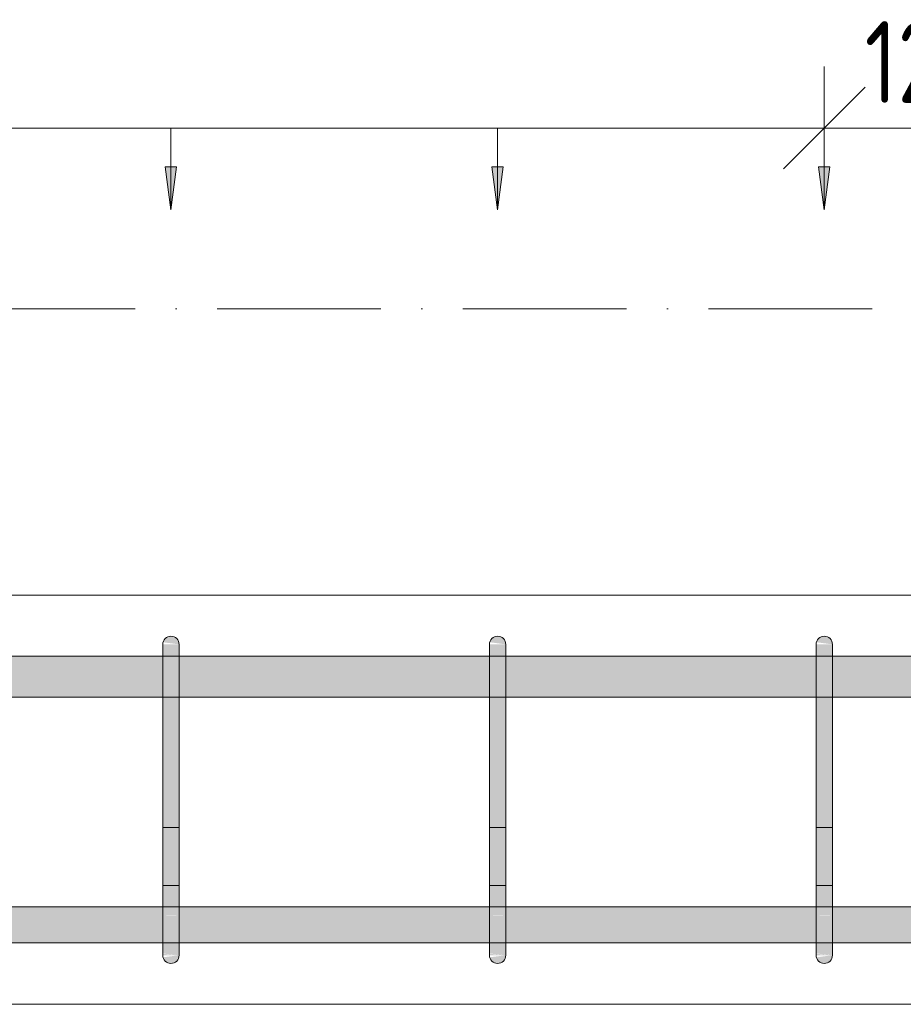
# Model space of a CAD drawing. Header units: millimetres. Extents: x -25607 to 9385, y 1894 to 10168.
# Tile 118 of 181: x 1720 to 2260, y 8670 to 9272. Entities that reach past the tile are written whole.
import ezdxf

# ---------------------------------------------------------------- set-up
doc = ezdxf.new("R2010")
doc.units = ezdxf.units.MM
doc.linetypes.add('Čerchovaná', pattern=[150, 100, -25, 0, -25])
for name, color, linetype, lineweight in [('A-ANNO-DIMS', 211, 'Continuous', 5), ('A-ANNO-DIMS-25', 211, 'Continuous', 5), ('A-FLOR-LEVL', 51, 'Continuous', 5), ('S-BEAM', 12, 'Continuous', 9), ('S-RBAR', 171, 'Continuous', 5)]:
    doc.layers.add(name, color=color, linetype=linetype, lineweight=lineweight)
doc.styles.add('Arial_1', font='arial.ttf', dxfattribs={"height": 62.5})
doc.styles.add('ISOCPEUR_2', font='isocpeur.ttf', dxfattribs={"width": 0.8, "height": 50})
doc.dimstyles.new('Vnitřní', dxfattribs={"dimscale": 304.8, "dimtxt": 49.799059, "dimasz": 0.164042, "dimexe": 0.123031, "dimexo": 0.0625, "dimgap": 0, "dimtad": 1, "dimdec": 0, "dimzin": 0, "dimdsep": 46, "dimtxsty": 'ISOCPEUR_2', "dimblk1": 'OBLIQUE', "dimblk2": 'OBLIQUE', "dimsah": 1, "dimcen": 0.09, "dimdle": 0.123031, "dimazin": 0, "dimtfac": 1, "dimtdec": 4, "dimtix": 1, "dimtmove": 0, "dimatfit": 3, "dimfxl": 0.123031, "dimfxlon": 1, "dimtvp": 1, "dimtolj": 1, "dimtzin": 0, "dimarcsym": 2})
doc.dimstyles.new('Výztuž_kusy__řezy__1', dxfattribs={"dimscale": 304.8, "dimtxt": 0.18, "dimasz": 0, "dimexe": 0, "dimexo": 0.0625, "dimgap": 0.082021, "dimtad": 1, "dimdec": 0, "dimzin": 0, "dimdsep": 46, "dimtxsty": 'Arial_1', "dimblk1": 'NONE', "dimblk2": 'NONE', "dimsah": 1, "dimcen": 0.09, "dimazin": 0, "dimtfac": 1, "dimtdec": 4, "dimtix": 1, "dimtmove": 0, "dimatfit": 3, "dimfxl": 0.164042, "dimfxlon": 1, "dimtvp": 1, "dimtfill": 1, "dimtolj": 1, "dimtzin": 0, "dimarcsym": 2})

# ---------------------------------------------------------------- blocks, each defined once
blk = doc.blocks.new('DIMBLOCK382-V5')
at = {"layer": 'A-ANNO-DIMS-25'}
for points in [[(1613.25, 9155.58), (1616.71, 9181.87), (1609.79, 9181.87)], [(1812.85, 9155.58), (1816.31, 9181.87), (1809.39, 9181.87)]]:
    blk.add_hatch(color=256, dxfattribs=at).paths.add_polyline_path(points)
for p, q in [((1613.25, 9205.58), (1812.85, 9205.58)), ((1613.25, 9205.58), (1613.25, 9205.58)), ((1613.25, 9205.58), (1613.25, 9155.58)), ((1812.85, 9205.58), (1812.85, 9205.58)), ((1812.85, 9205.58), (1812.85, 9155.58)), ((1616.71, 9181.87), (1609.79, 9181.87)), ((1609.79, 9181.87), (1613.25, 9155.58)), ((1613.25, 9155.58), (1616.71, 9181.87)), ((1816.31, 9181.87), (1809.39, 9181.87)), ((1809.39, 9181.87), (1812.85, 9155.58)), ((1812.85, 9155.58), (1816.31, 9181.87))]:
    blk.add_line(p, q, dxfattribs=at)
blk = doc.blocks.new('_None')
blk = doc.blocks.new('DIMBLOCK383-V5')
at = {"layer": 'A-ANNO-DIMS-25'}
for points in [[(1812.85, 9155.58), (1816.31, 9181.87), (1809.39, 9181.87)], [(2012.45, 9155.58), (2015.91, 9181.87), (2008.99, 9181.87)]]:
    blk.add_hatch(color=256, dxfattribs=at).paths.add_polyline_path(points)
for p, q in [((1812.85, 9205.58), (2012.45, 9205.58)), ((1812.85, 9205.58), (1812.85, 9205.58)), ((1812.85, 9205.58), (1812.85, 9155.58)), ((2012.45, 9205.58), (2012.45, 9205.58)), ((2012.45, 9205.58), (2012.45, 9155.58)), ((1816.31, 9181.87), (1809.39, 9181.87)), ((1809.39, 9181.87), (1812.85, 9155.58)), ((1812.85, 9155.58), (1816.31, 9181.87)), ((2015.91, 9181.87), (2008.99, 9181.87)), ((2008.99, 9181.87), (2012.45, 9155.58)), ((2012.45, 9155.58), (2015.91, 9181.87))]:
    blk.add_line(p, q, dxfattribs=at)
blk = doc.blocks.new('DIMBLOCK384-V5')
at = {"layer": 'A-ANNO-DIMS-25'}
for points in [[(2012.45, 9155.58), (2015.91, 9181.87), (2008.99, 9181.87)], [(2212.05, 9155.58), (2215.51, 9181.87), (2208.59, 9181.87)]]:
    blk.add_hatch(color=256, dxfattribs=at).paths.add_polyline_path(points)
for p, q in [((2012.45, 9205.58), (2212.05, 9205.58)), ((2012.45, 9205.58), (2012.45, 9205.58)), ((2012.45, 9205.58), (2012.45, 9155.58)), ((2212.05, 9205.58), (2212.05, 9205.58)), ((2212.05, 9205.58), (2212.05, 9155.58)), ((2015.91, 9181.87), (2008.99, 9181.87)), ((2008.99, 9181.87), (2012.45, 9155.58)), ((2012.45, 9155.58), (2015.91, 9181.87)), ((2215.51, 9181.87), (2208.59, 9181.87)), ((2208.59, 9181.87), (2212.05, 9155.58)), ((2212.05, 9155.58), (2215.51, 9181.87))]:
    blk.add_line(p, q, dxfattribs=at)
blk = doc.blocks.new('DIMBLOCK385-V5')
at = {"layer": 'A-ANNO-DIMS-25'}
for points in [[(-183.17, 9155.58), (-179.71, 9181.87), (-186.63, 9181.87)], [(16.43, 9155.58), (19.9, 9181.87), (12.97, 9181.87)], [(216.04, 9155.58), (219.5, 9181.87), (212.57, 9181.87)], [(415.64, 9155.58), (419.1, 9181.87), (412.18, 9181.87)], [(615.24, 9155.58), (618.7, 9181.87), (611.78, 9181.87)], [(814.84, 9155.58), (818.3, 9181.87), (811.38, 9181.87)], [(1014.44, 9155.58), (1017.9, 9181.87), (1010.98, 9181.87)], [(1214.04, 9155.58), (1217.5, 9181.87), (1210.58, 9181.87)], [(1413.65, 9155.58), (1417.11, 9181.87), (1410.18, 9181.87)], [(1613.25, 9155.58), (1616.71, 9181.87), (1609.79, 9181.87)], [(1812.85, 9155.58), (1816.31, 9181.87), (1809.39, 9181.87)], [(2012.45, 9155.58), (2015.91, 9181.87), (2008.99, 9181.87)], [(2212.05, 9155.58), (2215.51, 9181.87), (2208.59, 9181.87)]]:
    blk.add_hatch(color=256, dxfattribs=at).paths.add_polyline_path(points)
for p, q in [((-183.17, 9205.58), (2212.05, 9205.58)), ((-183.17, 9205.58), (16.43, 9205.58)), ((-183.17, 9205.58), (-183.17, 9205.58)), ((-183.17, 9205.58), (-183.17, 9155.58)), ((16.43, 9205.58), (216.04, 9205.58)), ((16.43, 9205.58), (16.43, 9205.58)), ((16.43, 9205.58), (16.43, 9155.58)), ((216.04, 9205.58), (415.64, 9205.58)), ((216.04, 9205.58), (216.04, 9205.58)), ((216.04, 9205.58), (216.04, 9155.58)), ((415.64, 9205.58), (615.24, 9205.58)), ((415.64, 9205.58), (415.64, 9205.58)), ((415.64, 9205.58), (415.64, 9155.58)), ((615.24, 9205.58), (814.84, 9205.58)), ((615.24, 9205.58), (615.24, 9205.58)), ((615.24, 9205.58), (615.24, 9155.58)), ((814.84, 9205.58), (1014.44, 9205.58)), ((814.84, 9205.58), (814.84, 9205.58)), ((814.84, 9205.58), (814.84, 9155.58)), ((1014.44, 9205.58), (1214.04, 9205.58)), ((1014.44, 9205.58), (1014.44, 9205.58)), ((1014.44, 9205.58), (1014.44, 9155.58)), ((1214.04, 9205.58), (1413.65, 9205.58)), ((1214.04, 9205.58), (1214.04, 9205.58)), ((1214.04, 9205.58), (1214.04, 9155.58)), ((1413.65, 9205.58), (1613.25, 9205.58)), ((1413.65, 9205.58), (1413.65, 9205.58)), ((1413.65, 9205.58), (1413.65, 9155.58)), ((1613.25, 9205.58), (1812.85, 9205.58)), ((1613.25, 9205.58), (1613.25, 9205.58)), ((1613.25, 9205.58), (1613.25, 9155.58)), ((1812.85, 9205.58), (2012.45, 9205.58)), ((1812.85, 9205.58), (1812.85, 9205.58)), ((1812.85, 9205.58), (1812.85, 9155.58)), ((2012.45, 9205.58), (2212.05, 9205.58)), ((2012.45, 9205.58), (2012.45, 9205.58)), ((2012.45, 9205.58), (2012.45, 9155.58)), ((2212.05, 9205.58), (2212.05, 9205.58)), ((2212.05, 9205.58), (2212.05, 9155.58)), ((-179.71, 9181.87), (-186.63, 9181.87)), ((-186.63, 9181.87), (-183.17, 9155.58)), ((-183.17, 9155.58), (-179.71, 9181.87)), ((19.9, 9181.87), (12.97, 9181.87)), ((12.97, 9181.87), (16.43, 9155.58)), ((16.43, 9155.58), (19.9, 9181.87)), ((219.5, 9181.87), (212.57, 9181.87)), ((212.57, 9181.87), (216.04, 9155.58)), ((216.04, 9155.58), (219.5, 9181.87)), ((419.1, 9181.87), (412.18, 9181.87)), ((412.18, 9181.87), (415.64, 9155.58)), ((415.64, 9155.58), (419.1, 9181.87)), ((618.7, 9181.87), (611.78, 9181.87)), ((611.78, 9181.87), (615.24, 9155.58)), ((615.24, 9155.58), (618.7, 9181.87)), ((818.3, 9181.87), (811.38, 9181.87)), ((811.38, 9181.87), (814.84, 9155.58)), ((814.84, 9155.58), (818.3, 9181.87)), ((1017.9, 9181.87), (1010.98, 9181.87)), ((1010.98, 9181.87), (1014.44, 9155.58)), ((1014.44, 9155.58), (1017.9, 9181.87)), ((1217.5, 9181.87), (1210.58, 9181.87)), ((1210.58, 9181.87), (1214.04, 9155.58)), ((1214.04, 9155.58), (1217.5, 9181.87)), ((1417.11, 9181.87), (1410.18, 9181.87)), ((1410.18, 9181.87), (1413.65, 9155.58)), ((1413.65, 9155.58), (1417.11, 9181.87)), ((1616.71, 9181.87), (1609.79, 9181.87)), ((1609.79, 9181.87), (1613.25, 9155.58)), ((1613.25, 9155.58), (1616.71, 9181.87)), ((1816.31, 9181.87), (1809.39, 9181.87)), ((1809.39, 9181.87), (1812.85, 9155.58)), ((1812.85, 9155.58), (1816.31, 9181.87)), ((2015.91, 9181.87), (2008.99, 9181.87)), ((2008.99, 9181.87), (2012.45, 9155.58)), ((2012.45, 9155.58), (2015.91, 9181.87)), ((2215.51, 9181.87), (2208.59, 9181.87)), ((2208.59, 9181.87), (2212.05, 9155.58)), ((2212.05, 9155.58), (2215.51, 9181.87))]:
    blk.add_line(p, q, dxfattribs=at)
blk = doc.blocks.new('DIMBLOCK689-V5')
at = {"layer": 'A-ANNO-DIMS-25'}
for p, q in [((2212.05, 9205.58), (2212.05, 9243.08)), ((2337.05, 9205.58), (2337.05, 9243.08)), ((2212.05, 9205.58), (2237.05, 9230.58)), ((2337.05, 9205.58), (2362.05, 9230.58)), ((2174.55, 9205.58), (2374.55, 9205.58)), ((2212.05, 9205.58), (2187.05, 9180.58)), ((2212.05, 9205.58), (2212.05, 9168.08)), ((2337.05, 9205.58), (2312.05, 9180.58)), ((2337.05, 9205.58), (2337.05, 9168.08))]:
    blk.add_line(p, q, dxfattribs=at)
at = {"layer": 'A-ANNO-DIMS-25', "color": 0, "insert": (2236.72, 9270.9), "char_height": 50, "width": 90.7875, "attachment_point": 1, "line_spacing_factor": 1.149209, "style": 'ISOCPEUR_2'}
blk.add_mtext('125', dxfattribs=at)
blk = doc.blocks.new('_Oblique')
at = {"color": 0, "linetype": 'ByBlock', "lineweight": -2}
blk.add_line((-0.5, -0.5), (0.5, 0.5), dxfattribs=at)

msp = doc.modelspace()

# ---------------------------------------------------------------- hatches: boundary and pattern name
at = {"layer": 'S-RBAR'}
for points in [[(1817.85, 8890), (1817.68, 8891.29), (1817.18, 8892.5), (1816.38, 8893.54), (1815.35, 8894.33), (1814.14, 8894.83), (1812.85, 8895), (1811.55, 8894.83), (1810.35, 8894.33), (1809.31, 8893.54), (1808.52, 8892.5), (1808.02, 8891.29), (1817.68, 8890.02)], [(2017.45, 8890), (2017.28, 8891.29), (2016.78, 8892.5), (2015.99, 8893.54), (2014.95, 8894.33), (2013.74, 8894.83), (2012.45, 8895), (2011.16, 8894.83), (2009.95, 8894.33), (2008.91, 8893.54), (2008.12, 8892.5), (2007.62, 8891.29), (2017.28, 8890.02)], [(2217.05, 8890), (2216.88, 8891.29), (2216.38, 8892.5), (2215.59, 8893.54), (2214.55, 8894.33), (2213.35, 8894.83), (2212.05, 8895), (2210.76, 8894.83), (2209.55, 8894.33), (2208.52, 8893.54), (2207.72, 8892.5), (2207.22, 8891.29), (2216.88, 8890.02)], [(1817.85, 8865), (1817.85, 8890), (1807.85, 8890), (1807.85, 8865)], [(2017.45, 8865), (2017.45, 8890), (2007.45, 8890), (2007.45, 8865)], [(2217.05, 8865), (2217.05, 8890), (2207.05, 8890), (2207.05, 8865)], [(1811.55, 8725), (1817.85, 8725), (1817.85, 8865), (1807.85, 8865), (1807.85, 8725)], [(2017.45, 8725), (2017.45, 8865), (2007.45, 8865), (2007.45, 8725)], [(2217.05, 8725), (2217.05, 8865), (2207.05, 8865), (2207.05, 8725)], [(1812.85, 8695), (1814.14, 8695.17), (1815.35, 8695.67), (1816.38, 8696.46), (1817.18, 8697.5), (1817.68, 8698.71), (1817.68, 8699.98), (1808.02, 8698.71), (1808.52, 8697.5), (1809.31, 8696.46), (1810.35, 8695.67), (1811.55, 8695.17)], [(2012.45, 8695), (2013.74, 8695.17), (2014.95, 8695.67), (2015.99, 8696.46), (2016.78, 8697.5), (2017.28, 8698.71), (2017.28, 8699.98), (2007.62, 8698.71), (2008.12, 8697.5), (2008.91, 8696.46), (2009.95, 8695.67), (2011.16, 8695.17)], [(2212.05, 8695), (2213.35, 8695.17), (2214.55, 8695.67), (2215.59, 8696.46), (2216.38, 8697.5), (2216.88, 8698.71), (2216.88, 8699.98), (2207.22, 8698.71), (2207.72, 8697.5), (2208.52, 8696.46), (2209.55, 8695.67), (2210.76, 8695.17)]]:
    msp.add_hatch(color=256, dxfattribs=at).paths.add_polyline_path(points)
h = msp.add_hatch(color=256, dxfattribs=at)
h.paths.add_polyline_path([(5938.19, 8857.8), (5969.21, 8857.8), (5969.21, 8882.8), (5785.06, 8882.8), (5785.06, 8857.8), (5894.29, 8857.8)])
h.paths.add_polyline_path([(4016.06, 8857.8), (4054.75, 8857.8), (4054.75, 8882.8), (4016.06, 8882.8), (4016.06, 8865)])
h.paths.add_polyline_path([(4651.63, 8857.8), (4730.74, 8857.8), (4730.74, 8882.8), (4651.63, 8882.8), (4651.63, 8865)])
h.paths.add_polyline_path([(1019.44, 8857.8), (1209.04, 8857.8), (1209.04, 8882.8), (1019.44, 8882.8), (1019.44, 8865)])
h.paths.add_polyline_path([(4006.06, 8857.8), (4006.06, 8882.8), (3967.37, 8882.8), (3967.37, 8857.8)])
h.paths.add_polyline_path([(4621.18, 8857.8), (4641.63, 8857.8), (4641.63, 8882.8), (4551.63, 8882.8), (4551.63, 8857.8), (4577.28, 8857.8)])
h.paths.add_polyline_path([(4064.75, 8857.8), (4103.44, 8857.8), (4103.44, 8882.8), (4064.75, 8882.8), (4064.75, 8865)])
h.paths.add_polyline_path([(1219.04, 8857.8), (1408.65, 8857.8), (1408.65, 8882.8), (1219.04, 8882.8), (1219.04, 8865)])
h.paths.add_polyline_path([(5775.06, 8857.8), (5775.06, 8882.8), (5585.68, 8882.8), (5585.68, 8857.8), (5762.59, 8857.8)])
h.paths.add_polyline_path([(2909.06, 8857.8), (2923.16, 8857.8), (2923.16, 8882.8), (2834.64, 8882.8), (2834.64, 8857.8)])
h.paths.add_polyline_path([(3957.37, 8857.8), (3957.37, 8882.8), (3918.68, 8882.8), (3918.77, 8857.8)])
h.paths.add_polyline_path([(2933.16, 8857.8), (3021.68, 8857.8), (3021.68, 8882.8), (2933.16, 8882.8), (2933.16, 8865)])
h.paths.add_polyline_path([(4113.44, 8857.8), (4152.12, 8857.8), (4152.12, 8882.8), (4113.44, 8882.8), (4113.44, 8865)])
h.paths.add_polyline_path([(3031.68, 8857.8), (3120.2, 8857.8), (3120.2, 8882.8), (3031.68, 8882.8), (3031.68, 8865)])
h.paths.add_polyline_path([(5575.68, 8857.8), (5575.68, 8882.8), (5386.3, 8882.8), (5386.3, 8857.8), (5543.08, 8857.8)])
h.paths.add_polyline_path([(3908.68, 8857.8), (3908.68, 8882.8), (3869.99, 8882.8), (3869.99, 8857.8), (3874.87, 8857.8)])
h.paths.add_polyline_path([(4162.12, 8857.8), (4200.81, 8857.8), (4200.81, 8882.8), (4162.12, 8882.8), (4162.12, 8865)])
h.paths.add_polyline_path([(2824.64, 8857.8), (2824.64, 8882.8), (2736.12, 8882.8), (2736.12, 8857.8), (2821.26, 8857.8)])
h.paths.add_polyline_path([(1418.65, 8857.8), (1608.25, 8857.8), (1608.25, 8882.8), (1418.65, 8882.8), (1418.65, 8865)])
h.paths.add_polyline_path([(1618.25, 8857.8), (1807.85, 8857.8), (1807.85, 8882.8), (1618.25, 8882.8), (1618.25, 8865)])
h.paths.add_polyline_path([(3859.99, 8857.8), (3859.99, 8882.8), (3821.3, 8882.8), (3821.3, 8857.8), (3830.97, 8857.8)])
h.paths.add_polyline_path([(5376.3, 8857.8), (5376.3, 8882.8), (5186.3, 8882.8), (5186.3, 8857.8), (5367.48, 8857.8)])
h.paths.add_polyline_path([(3130.2, 8857.8), (3218.71, 8857.8), (3218.71, 8882.8), (3130.2, 8882.8), (3130.2, 8865)])
h.paths.add_polyline_path([(4210.81, 8857.8), (4249.5, 8857.8), (4249.5, 8882.8), (4210.81, 8882.8), (4210.81, 8865)])
h.paths.add_polyline_path([(4541.63, 8857.8), (4541.63, 8882.8), (4502.94, 8882.8), (4502.94, 8857.8), (4533.37, 8857.8)])
h.paths.add_polyline_path([(4740.74, 8857.8), (4819.86, 8857.8), (4819.86, 8882.8), (4740.74, 8882.8), (4740.74, 8865)])
h.paths.add_polyline_path([(3811.3, 8857.8), (3811.3, 8882.8), (3721.3, 8882.8), (3721.3, 8857.8), (3787.07, 8857.8)])
h.paths.add_polyline_path([(5176.3, 8857.8), (5176.3, 8882.8), (5097.19, 8882.8), (5097.19, 8857.8), (5104.08, 8857.8)])
h.paths.add_polyline_path([(1817.85, 8857.8), (2007.45, 8857.8), (2007.45, 8882.8), (1817.85, 8882.8), (1817.85, 8865)])
h.paths.add_polyline_path([(4259.5, 8857.8), (4298.19, 8857.8), (4298.19, 8882.8), (4259.5, 8882.8), (4259.5, 8865)])
h.paths.add_polyline_path([(3711.3, 8857.8), (3711.3, 8882.8), (3622.79, 8882.8), (3622.79, 8857.8), (3699.27, 8857.8)])
h.paths.add_polyline_path([(2017.45, 8857.8), (2207.05, 8857.8), (2207.05, 8882.8), (2017.45, 8882.8), (2017.45, 8865)])
h.paths.add_polyline_path([(4308.19, 8857.8), (4346.88, 8857.8), (4346.88, 8882.8), (4308.19, 8882.8), (4308.19, 8865)])
h.paths.add_polyline_path([(5087.19, 8857.8), (5087.19, 8882.8), (5008.08, 8882.8), (5008.08, 8857.8), (5060.18, 8857.8)])
h.paths.add_polyline_path([(3612.79, 8857.8), (3612.79, 8882.8), (3524.27, 8882.8), (3524.27, 8857.8), (3611.47, 8857.8)])
h.paths.add_polyline_path([(2217.05, 8857.8), (2332.05, 8857.8), (2332.05, 8882.8), (2217.05, 8882.8), (2217.05, 8865)])
h.paths.add_polyline_path([(4356.88, 8857.8), (4395.57, 8857.8), (4395.57, 8882.8), (4356.88, 8882.8), (4356.88, 8865)])
h.paths.add_polyline_path([(4998.08, 8857.8), (4998.08, 8882.8), (4918.97, 8882.8), (4918.97, 8857.8), (4972.38, 8857.8)])
h.paths.add_polyline_path([(3514.27, 8857.8), (3514.27, 8882.8), (3425.75, 8882.8), (3425.75, 8857.8), (3479.77, 8857.8)])
h.paths.add_polyline_path([(2342.05, 8857.8), (2430.57, 8857.8), (2430.57, 8882.8), (2342.05, 8882.8), (2342.05, 8865)])
h.paths.add_polyline_path([(3228.71, 8857.8), (3317.23, 8857.8), (3317.23, 8882.8), (3228.71, 8882.8), (3228.71, 8865)])
h.paths.add_polyline_path([(3415.75, 8857.8), (3415.75, 8882.8), (3327.23, 8882.8), (3327.23, 8857.8), (3391.96, 8857.8)])
h.paths.add_polyline_path([(2440.57, 8857.8), (2529.09, 8857.8), (2529.09, 8882.8), (2440.57, 8882.8), (2440.57, 8865)])
h.paths.add_polyline_path([(4908.97, 8857.8), (4908.97, 8882.8), (4829.86, 8882.8), (4829.86, 8857.8), (4884.58, 8857.8)])
h.paths.add_polyline_path([(4405.57, 8857.8), (4444.26, 8857.8), (4444.26, 8882.8), (4405.57, 8882.8), (4405.57, 8865)])
h.paths.add_polyline_path([(2726.12, 8857.8), (2726.12, 8882.8), (2637.61, 8882.8), (2637.61, 8857.8), (2645.66, 8857.8)])
h.paths.add_polyline_path([(2539.09, 8857.8), (2627.61, 8857.8), (2627.61, 8882.8), (2539.09, 8882.8), (2539.09, 8865)])
h.paths.add_polyline_path([(4454.26, 8857.8), (4492.94, 8857.8), (4492.94, 8882.8), (4454.26, 8882.8), (4454.26, 8865)])
h = msp.add_hatch(color=256, dxfattribs=at)
h.paths.add_polyline_path([(-1905.56, 8707.64), (-1885.56, 8707.92), (-1885.56, 8729.64), (-1905.56, 8729.64), (-1905.56, 8714.83)])
h.paths.add_polyline_path([(1021.34, 8707.64), (1209.04, 8707.92), (1209.04, 8729.64), (1019.44, 8729.64), (1019.44, 8707.64)])
h.paths.add_polyline_path([(1219.04, 8707.64), (1408.65, 8707.92), (1408.65, 8729.64), (1219.04, 8729.64), (1219.04, 8707.92)])
h.paths.add_polyline_path([(1009.44, 8707.64), (1009.44, 8729.64), (819.84, 8729.64), (819.84, 8707.64), (977.44, 8707.64)])
h.paths.add_polyline_path([(809.84, 8707.64), (809.84, 8729.64), (620.24, 8729.64), (620.24, 8707.64), (801.84, 8707.64)])
h.paths.add_polyline_path([(-1832.27, 8707.64), (-1798.99, 8707.92), (-1798.99, 8729.64), (-1832.27, 8729.64), (-1832.27, 8707.92)])
h.paths.add_polyline_path([(1418.65, 8707.64), (1608.25, 8707.92), (1608.25, 8729.64), (1418.65, 8729.64), (1418.65, 8707.92)])
h.paths.add_polyline_path([(4152.12, 8707.64), (4152.12, 8729.64), (4113.44, 8729.64), (4113.44, 8707.64), (4138.27, 8707.64)])
h.paths.add_polyline_path([(1618.25, 8707.64), (1807.85, 8707.92), (1807.85, 8729.64), (1618.25, 8729.64), (1618.25, 8707.92)])
h.paths.add_polyline_path([(4169.44, 8707.64), (4169.44, 8729.64), (4162.12, 8729.64), (4162.12, 8707.64)])
h.paths.add_polyline_path([(610.24, 8707.64), (610.24, 8729.64), (420.64, 8729.64), (420.64, 8707.64), (582.34, 8707.64)])
h.paths.add_polyline_path([(410.64, 8707.64), (410.64, 8729.64), (221.04, 8729.64), (221.04, 8707.64), (406.74, 8707.64)])
h.paths.add_polyline_path([(-1842.27, 8707.64), (-1842.27, 8729.64), (-1875.56, 8729.64), (-1875.56, 8707.64)])
h.paths.add_polyline_path([(1817.85, 8707.64), (2007.45, 8707.92), (2007.45, 8729.64), (1817.85, 8729.64), (1817.85, 8707.92)])
h.paths.add_polyline_path([(2017.45, 8707.64), (2207.05, 8707.92), (2207.05, 8729.64), (2017.45, 8729.64), (2017.45, 8707.92)])
h.paths.add_polyline_path([(4103.44, 8707.64), (4103.44, 8729.64), (4064.75, 8729.64), (4064.75, 8707.64), (4094.37, 8707.64)])
h.paths.add_polyline_path([(211.04, 8707.64), (211.04, 8729.64), (21.43, 8729.64), (21.43, 8707.64), (187.24, 8707.64)])
h.paths.add_polyline_path([(2217.05, 8707.64), (2332.05, 8707.92), (2332.05, 8729.64), (2217.05, 8729.64), (2217.05, 8707.92)])
h.paths.add_polyline_path([(11.43, 8707.64), (11.43, 8729.64), (-178.17, 8729.64), (-178.17, 8707.64), (-32.27, 8707.64)])
h.paths.add_polyline_path([(-1788.99, 8707.64), (-1755.71, 8707.92), (-1755.71, 8729.64), (-1788.99, 8729.64), (-1788.99, 8707.92)])
h.paths.add_polyline_path([(-188.17, 8707.64), (-188.17, 8729.64), (-303.17, 8729.64), (-303.17, 8707.64), (-207.87, 8707.64)])
h.paths.add_polyline_path([(2342.05, 8707.64), (2430.57, 8707.92), (2430.57, 8729.64), (2342.05, 8729.64), (2342.05, 8707.92)])
h.paths.add_polyline_path([(4054.75, 8707.64), (4054.75, 8729.64), (4016.06, 8729.64), (4016.06, 8707.64), (4050.47, 8707.64)])
h.paths.add_polyline_path([(2440.57, 8707.64), (2529.09, 8707.92), (2529.09, 8729.64), (2440.57, 8729.64), (2440.57, 8707.92)])
h.paths.add_polyline_path([(-313.17, 8707.64), (-313.17, 8729.64), (-400.61, 8729.64), (-400.61, 8707.64), (-339.57, 8707.64)])
h.paths.add_polyline_path([(2539.09, 8707.64), (2627.61, 8707.92), (2627.61, 8729.64), (2539.09, 8729.64), (2539.09, 8707.92)])
h.paths.add_polyline_path([(-410.61, 8707.64), (-410.61, 8729.64), (-498.06, 8729.64), (-498.06, 8707.64), (-427.37, 8707.64)])
h.paths.add_polyline_path([(2637.61, 8707.64), (2726.12, 8707.92), (2726.12, 8729.64), (2637.61, 8729.64), (2637.61, 8707.92)])
h.paths.add_polyline_path([(-508.06, 8707.64), (-508.06, 8729.64), (-595.51, 8729.64), (-595.51, 8707.64), (-515.17, 8707.64)])
h.paths.add_polyline_path([(-1745.71, 8707.64), (-1712.42, 8707.92), (-1712.42, 8729.64), (-1745.71, 8729.64), (-1745.71, 8707.92)])
h.paths.add_polyline_path([(3967.37, 8707.64), (4006.06, 8707.92), (4006.06, 8729.64), (3967.37, 8729.64), (3967.37, 8707.92)])
h.paths.add_polyline_path([(2736.12, 8707.64), (2824.64, 8707.92), (2824.64, 8729.64), (2736.12, 8729.64), (2736.12, 8707.92)])
h.paths.add_polyline_path([(-605.51, 8707.64), (-605.51, 8729.64), (-692.95, 8729.64), (-692.95, 8707.64), (-646.87, 8707.64)])
h.paths.add_polyline_path([(2834.64, 8707.64), (2923.16, 8707.92), (2923.16, 8729.64), (2834.64, 8729.64), (2834.64, 8707.92)])
h.paths.add_polyline_path([(-702.95, 8707.64), (-702.95, 8729.64), (-790.4, 8729.64), (-790.4, 8707.64), (-734.67, 8707.64)])
h.paths.add_polyline_path([(3957.37, 8707.64), (3957.37, 8729.64), (3918.68, 8729.64), (3918.77, 8707.64)])
h.paths.add_polyline_path([(2933.16, 8707.64), (3021.68, 8707.92), (3021.68, 8729.64), (2933.16, 8729.64), (2933.16, 8707.92)])
h.paths.add_polyline_path([(-800.4, 8707.64), (-800.4, 8729.64), (-887.85, 8729.64), (-887.85, 8707.64), (-822.47, 8707.64)])
h.paths.add_polyline_path([(3031.68, 8707.64), (3120.2, 8707.92), (3120.2, 8729.64), (3031.68, 8729.64), (3031.68, 8707.92)])
h.paths.add_polyline_path([(-1702.42, 8707.64), (-1677.42, 8707.92), (-1677.42, 8729.64), (-1702.42, 8729.64), (-1702.42, 8707.92)])
h.paths.add_polyline_path([(-897.85, 8707.64), (-897.85, 8729.64), (-985.29, 8729.64), (-985.29, 8707.64), (-910.27, 8707.64)])
h.paths.add_polyline_path([(3908.68, 8707.64), (3908.68, 8729.64), (3869.99, 8729.64), (3869.99, 8707.64), (3874.87, 8707.64)])
h.paths.add_polyline_path([(3130.2, 8707.64), (3218.71, 8707.92), (3218.71, 8729.64), (3130.2, 8729.64), (3130.2, 8707.92)])
h.paths.add_polyline_path([(-995.29, 8707.64), (-995.29, 8729.64), (-1082.74, 8729.64), (-1082.74, 8707.64), (-998.07, 8707.64)])
h.paths.add_polyline_path([(3228.71, 8707.64), (3317.23, 8707.92), (3317.23, 8729.64), (3228.71, 8729.64), (3228.71, 8707.92)])
h.paths.add_polyline_path([(-1092.74, 8707.64), (-1092.74, 8729.64), (-1180.19, 8729.64), (-1180.19, 8707.64), (-1129.78, 8707.64)])
h.paths.add_polyline_path([(3327.23, 8707.64), (3415.75, 8707.92), (3415.75, 8729.64), (3327.23, 8729.64), (3327.23, 8707.92)])
h.paths.add_polyline_path([(-1667.42, 8707.64), (-1579.97, 8707.92), (-1579.97, 8729.64), (-1667.42, 8729.64), (-1667.42, 8707.92)])
h.paths.add_polyline_path([(-1190.19, 8707.64), (-1190.19, 8729.64), (-1277.63, 8729.64), (-1277.63, 8707.64), (-1217.58, 8707.64)])
h.paths.add_polyline_path([(3859.99, 8707.64), (3859.99, 8729.64), (3821.3, 8729.64), (3821.3, 8707.64), (3830.97, 8707.64)])
h.paths.add_polyline_path([(3425.75, 8707.64), (3514.27, 8707.92), (3514.27, 8729.64), (3425.75, 8729.64), (3425.75, 8707.92)])
h.paths.add_polyline_path([(-1287.63, 8707.64), (-1287.63, 8729.64), (-1375.08, 8729.64), (-1375.08, 8707.64), (-1305.38, 8707.64)])
h.paths.add_polyline_path([(3524.27, 8707.64), (3612.79, 8707.92), (3612.79, 8729.64), (3524.27, 8729.64), (3524.27, 8707.92)])
h.paths.add_polyline_path([(-1385.08, 8707.64), (-1385.08, 8729.64), (-1472.53, 8729.64), (-1472.53, 8707.64), (-1393.18, 8707.64)])
h.paths.add_polyline_path([(3622.79, 8707.64), (3711.3, 8707.92), (3711.3, 8729.64), (3622.79, 8729.64), (3622.79, 8707.92)])
h.paths.add_polyline_path([(3811.3, 8707.64), (3811.3, 8729.64), (3721.3, 8729.64), (3721.3, 8707.64), (3787.07, 8707.64)])
h.paths.add_polyline_path([(-1482.53, 8707.64), (-1482.53, 8729.64), (-1569.97, 8729.64), (-1569.97, 8707.64), (-1524.88, 8707.64)])
h = msp.add_hatch(color=256, dxfattribs=at)
h.paths.add_polyline_path([(1817.85, 8703.08), (1817.85, 8703.74), (1816.49, 8703.89), (1815.65, 8703.51)])
h.paths.add_polyline_path([(1812.36, 8705.53), (1810.67, 8707.49), (1807.85, 8707.92), (1807.85, 8706.75), (1811.55, 8705.75)])
h.paths.add_polyline_path([(1817.85, 8711.72), (1817.85, 8713.44), (1807.85, 8715.43), (1807.85, 8714.83), (1808.65, 8714.83), (1812.57, 8711.91)])
h.paths.add_polyline_path([(1807.85, 8724.03), (1817.85, 8724.24), (1817.85, 8725), (1807.85, 8725)])
h = msp.add_hatch(color=256, dxfattribs=at)
h.paths.add_polyline_path([(1817.85, 8700), (1817.85, 8703.08), (1815.65, 8703.51), (1816.49, 8703.89), (1817.85, 8703.74), (1817.85, 8711.72), (1813.32, 8711.99), (1812.51, 8712.5), (1811.55, 8712.5), (1811.55, 8713.1), (1808.8, 8714.83), (1807.85, 8714.83), (1807.85, 8708.15), (1810.82, 8707.32), (1812.36, 8705.53), (1807.85, 8706.75), (1808.02, 8700.99), (1811.55, 8700.68), (1814.14, 8700.4)])
h.paths.add_polyline_path([(1811.55, 8700), (1817.85, 8700), (1807.85, 8700.85), (1808.02, 8700)])
h.paths.add_polyline_path([(1817.85, 8713.44), (1817.85, 8724.24), (1815.82, 8724.03), (1807.85, 8724.03), (1807.85, 8715.43), (1811.55, 8714.7)])
h = msp.add_hatch(color=256, dxfattribs=at)
h.paths.add_polyline_path([(2017.45, 8703.08), (2017.45, 8703.74), (2016.09, 8703.89), (2015.25, 8703.51)])
h.paths.add_polyline_path([(2011.96, 8705.53), (2010.28, 8707.49), (2007.45, 8707.92), (2007.45, 8706.75)])
h.paths.add_polyline_path([(2017.45, 8711.72), (2017.45, 8713.44), (2007.45, 8715.43), (2007.45, 8714.83), (2008.26, 8714.83), (2012.17, 8711.91)])
h.paths.add_polyline_path([(2007.45, 8724.03), (2017.45, 8724.24), (2017.45, 8725), (2007.45, 8725)])
h = msp.add_hatch(color=256, dxfattribs=at)
h.paths.add_polyline_path([(2017.45, 8700), (2017.45, 8703.08), (2015.25, 8703.51), (2016.09, 8703.89), (2017.45, 8703.74), (2017.45, 8711.72), (2012.92, 8711.99), (2008.41, 8714.83), (2007.45, 8714.83), (2007.45, 8708.15), (2010.42, 8707.32), (2011.96, 8705.53), (2007.45, 8706.75), (2007.62, 8700.99), (2009.54, 8700.85), (2013.74, 8700.4)])
h.paths.add_polyline_path([(2012.45, 8700), (2017.45, 8700), (2007.45, 8700.85), (2007.62, 8700)])
h.paths.add_polyline_path([(2017.45, 8713.44), (2017.45, 8724.24), (2015.42, 8724.03), (2007.45, 8724.03), (2007.45, 8715.43), (2010.47, 8714.83)])
h = msp.add_hatch(color=256, dxfattribs=at)
h.paths.add_polyline_path([(2217.05, 8703.08), (2217.05, 8703.74), (2215.69, 8703.89), (2214.85, 8703.51)])
h.paths.add_polyline_path([(2211.56, 8705.53), (2209.88, 8707.49), (2207.05, 8707.92), (2207.05, 8706.75)])
h.paths.add_polyline_path([(2217.05, 8711.72), (2217.05, 8713.44), (2207.05, 8715.43), (2207.05, 8714.83), (2207.86, 8714.83), (2211.78, 8711.91)])
h.paths.add_polyline_path([(2207.05, 8724.03), (2217.05, 8724.24), (2217.05, 8725), (2207.05, 8725)])
h = msp.add_hatch(color=256, dxfattribs=at)
h.paths.add_polyline_path([(2217.05, 8700), (2217.05, 8703.08), (2214.85, 8703.51), (2215.69, 8703.89), (2217.05, 8703.74), (2217.05, 8711.72), (2212.52, 8711.99), (2208.01, 8714.83), (2207.05, 8714.83), (2207.05, 8708.15), (2210.02, 8707.32), (2211.56, 8705.53), (2207.05, 8706.75), (2207.22, 8700.99), (2209.14, 8700.85), (2213.35, 8700.4)])
h.paths.add_polyline_path([(2212.05, 8700), (2217.05, 8700), (2207.05, 8700.85), (2207.22, 8700)])
h.paths.add_polyline_path([(2217.05, 8713.44), (2217.05, 8724.24), (2215.02, 8724.03), (2207.05, 8724.03), (2207.05, 8715.43), (2210.07, 8714.83)])

# ---------------------------------------------------------------- linework, layer by layer
at = {"layer": 'A-FLOR-LEVL', "linetype": 'Čerchovaná'}
msp.add_line((-3262.19, 9095), (9255.9, 9095), dxfattribs=at)
at = {"layer": 'S-BEAM'}
for p, q in [((4009.44, 8920), (-1980.56, 8920)), ((4009.44, 8920), (-1880.56, 8920)), ((4009.44, 8670), (-1980.56, 8670)), ((-1880.56, 8670), (4009.44, 8670))]:
    msp.add_line(p, q, dxfattribs=at)
at = {"layer": 'S-RBAR'}
for p, q in [((1807.85, 8865), (1807.85, 8890)), ((1807.85, 8865), (1807.85, 8890)), ((1817.85, 8865), (1817.85, 8890)), ((1817.85, 8865), (1817.85, 8890)), ((2007.45, 8865), (2007.45, 8890)), ((2007.45, 8865), (2007.45, 8890)), ((2017.45, 8865), (2017.45, 8890)), ((2017.45, 8865), (2017.45, 8890)), ((2207.05, 8865), (2207.05, 8890)), ((2207.05, 8865), (2207.05, 8890)), ((2217.05, 8865), (2217.05, 8890)), ((2217.05, 8865), (2217.05, 8890)), ((1019.4, 8882.8), (5969.21, 8882.8)), ((1019.4, 8882.8), (5969.21, 8882.8)), ((1019.4, 8882.8), (5969.21, 8882.8)), ((1807.85, 8725), (1807.85, 8865)), ((1807.85, 8865), (1807.85, 8725)), ((1817.85, 8725), (1817.85, 8865)), ((1817.85, 8865), (1817.85, 8725)), ((2007.45, 8725), (2007.45, 8865)), ((2007.45, 8865), (2007.45, 8725)), ((2017.45, 8725), (2017.45, 8865)), ((2017.45, 8865), (2017.45, 8725)), ((2207.05, 8725), (2207.05, 8865)), ((2207.05, 8865), (2207.05, 8725)), ((2217.05, 8725), (2217.05, 8865)), ((2217.05, 8865), (2217.05, 8725)), ((1019.4, 8857.8), (5969.21, 8857.8)), ((1019.4, 8857.8), (5969.21, 8857.8)), ((1019.4, 8857.8), (5969.21, 8857.8)), ((1807.85, 8778.03), (1807.85, 8742.68)), ((1807.85, 8778.03), (1817.85, 8778.03)), ((1817.85, 8778.03), (1817.85, 8742.68)), ((2007.45, 8778.03), (2007.45, 8742.68)), ((2007.45, 8778.03), (2017.45, 8778.03)), ((2017.45, 8778.03), (2017.45, 8742.68)), ((2207.05, 8778.03), (2207.05, 8742.68)), ((2207.05, 8778.03), (2217.05, 8778.03)), ((2217.05, 8778.03), (2217.05, 8742.68)), ((1807.85, 8700), (1807.85, 8742.68)), ((1817.85, 8742.68), (1807.85, 8742.68)), ((1807.85, 8707.32), (1807.85, 8742.68)), ((1817.85, 8700), (1817.85, 8742.68)), ((1817.85, 8707.32), (1817.85, 8742.68)), ((2007.45, 8700), (2007.45, 8742.68)), ((2017.45, 8742.68), (2007.45, 8742.68)), ((2007.45, 8707.32), (2007.45, 8742.68)), ((2017.45, 8700), (2017.45, 8742.68)), ((2017.45, 8707.32), (2017.45, 8742.68)), ((2207.05, 8700), (2207.05, 8742.68)), ((2217.05, 8742.68), (2207.05, 8742.68)), ((2207.05, 8707.32), (2207.05, 8742.68)), ((2217.05, 8700), (2217.05, 8742.68)), ((2217.05, 8707.32), (2217.05, 8742.68)), ((4169.44, 8729.64), (-1905.56, 8729.64)), ((4169.44, 8729.64), (-1905.56, 8729.64)), ((4169.44, 8729.64), (-1905.56, 8729.64)), ((1807.85, 8700), (1807.85, 8725)), ((1807.85, 8707.32), (1807.85, 8725)), ((1817.85, 8700), (1817.85, 8725)), ((1817.85, 8700), (1817.85, 8725)), ((2007.45, 8700), (2007.45, 8725)), ((2007.45, 8707.32), (2007.45, 8725)), ((2017.45, 8700), (2017.45, 8725)), ((2017.45, 8700), (2017.45, 8725)), ((2207.05, 8700), (2207.05, 8725)), ((2207.05, 8707.32), (2207.05, 8725)), ((2217.05, 8700), (2217.05, 8725)), ((2217.05, 8700), (2217.05, 8725)), ((4169.44, 8707.64), (-1905.56, 8707.64)), ((4169.44, 8707.64), (-1905.56, 8707.64)), ((4169.44, 8707.64), (-1905.56, 8707.64)), ((1807.85, 8700.85), (1807.85, 8707.32)), ((1807.85, 8700.85), (1807.85, 8707.32)), ((1817.85, 8700), (1817.85, 8707.32)), ((2007.45, 8700.85), (2007.45, 8707.32)), ((2007.45, 8700.85), (2007.45, 8707.32)), ((2017.45, 8700), (2017.45, 8707.32)), ((2207.05, 8700.85), (2207.05, 8707.32)), ((2207.05, 8700.85), (2207.05, 8707.32)), ((2217.05, 8700), (2217.05, 8707.32))]:
    msp.add_line(p, q, dxfattribs=at)
for centre, start, end in [((1812.85, 8890), 0, 180), ((1812.85, 8890), 0, 180), ((2012.45, 8890), 0, 180), ((2012.45, 8890), 0, 180), ((2212.05, 8890), 0, 180), ((2212.05, 8890), 0, 180), ((1812.85, 8700), 180, 0), ((1812.85, 8700), 180, 0), ((1812.85, 8700), 180, 0), ((2012.45, 8700), 180, 0), ((2012.45, 8700), 180, 0), ((2012.45, 8700), 180, 0), ((2212.05, 8700), 180, 0), ((2212.05, 8700), 180, 0), ((2212.05, 8700), 180, 0)]:
    msp.add_arc(centre, 5, start, end, dxfattribs=at)

# ---------------------------------------------------------------- dimensions: what is measured, and where the dimension line sits
at = {"layer": 'A-ANNO-DIMS'}
dim = msp.add_linear_dim(base=(2337.05, 9205.58), p1=(2212.05, 9168.08), p2=(2337.05, 9168.08), dimstyle='Vnitřní', override={"dimpost": '<>', "dimfxl": 125}, dxfattribs=at)
dim.commit()
dim.dimension.update_dxf_attribs({"geometry": 'DIMBLOCK689-V5', "text_midpoint": (2274.55, 9230.58)})
for base, p1, p2, text, override, picture, middle in [((2212.05, 9205.58), (-183.17, 9155.58), (2212.05, 9155.58), '200 2395', {"dimpost": '<>', "dimblk1": 'None', "dimblk2": 'None', "dimsah": 1, "dimfxl": 2395.219023}, 'DIMBLOCK385-V5', (1014.44, 9262.51)), ((1812.85, 9205.58), (1613.25, 9155.58), (1812.85, 9155.58), ' ', {"dimpost": '<>', "dimfxl": 199.601585}, 'DIMBLOCK382-V5', (1713.05, 9205.58)), ((2012.45, 9205.58), (1812.85, 9155.58), (2012.45, 9155.58), ' ', {"dimpost": '<>', "dimfxl": 199.601585}, 'DIMBLOCK383-V5', (1912.65, 9205.58)), ((2212.05, 9205.58), (2012.45, 9155.58), (2212.05, 9155.58), ' ', {"dimpost": '<>', "dimfxl": 199.601585}, 'DIMBLOCK384-V5', (2112.25, 9205.58))]:
    dim = msp.add_linear_dim(base=base, p1=p1, p2=p2, text=text, dimstyle='Výztuž_kusy__řezy__1', override=override, dxfattribs=at)
    dim.commit()
    dim.dimension.update_dxf_attribs({"geometry": picture, "text_midpoint": middle})

doc.saveas('drawing.dxf')
